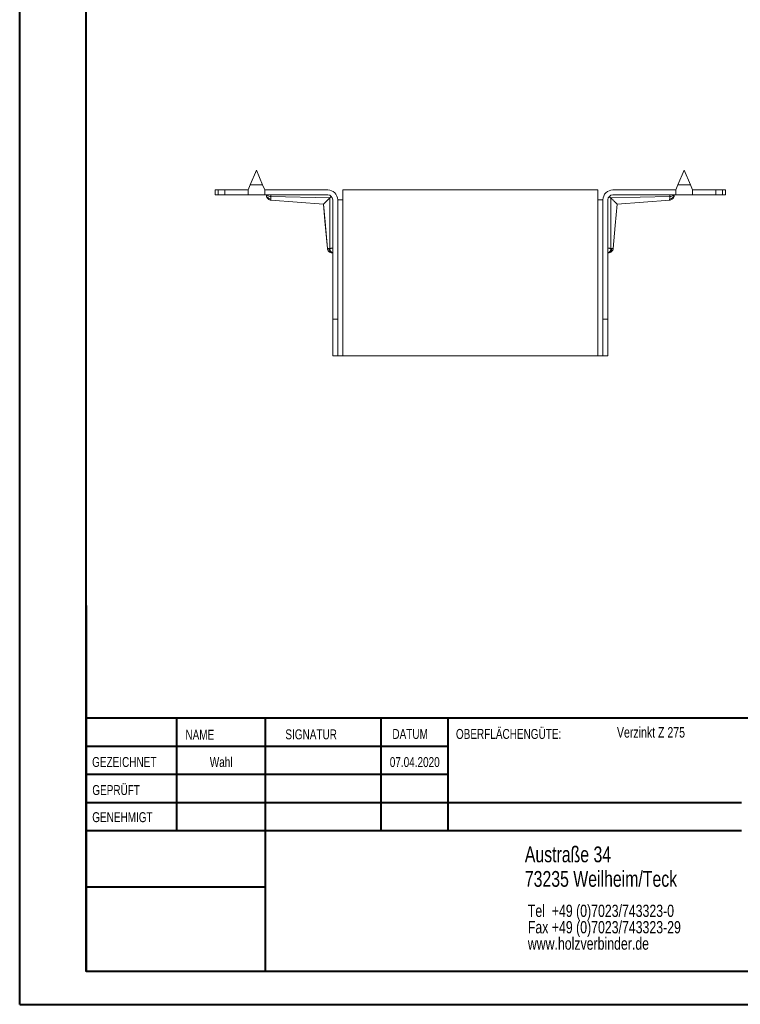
# Model space of a CAD drawing. Header units: millimetres. Extents: x 0 to 210, y 0 to 297.
# Tile 1 of 9: x 0 to 109, y 0 to 149. Entities that reach past the tile are written whole.
import ezdxf

# ---------------------------------------------------------------- set-up
doc = ezdxf.new("R2010")
doc.units = ezdxf.units.MM
doc.styles.add('SLDTEXTSTYLE0', font='TXT', dxfattribs={"width": 0.75})

# ---------------------------------------------------------------- blocks, each defined once
blk = doc.blocks.new('SW_NOTE_0')
at = {"color": 0, "linetype": 'Continuous', "lineweight": 0, "char_height": 1.8521, "attachment_point": 1, "style": 'SLDTEXTSTYLE0'}
for s, insert in [('Tel  +49 (0)7023/743323-0', (0, 2.39)), ('Fax +49 (0)7023/743323-29', (0, -0.08)), ('www.holzverbinder.de', (0, -2.55))]:
    blk.add_mtext(s, dxfattribs=dict(at, insert=insert))

msp = doc.modelspace()

# ---------------------------------------------------------------- linework, layer by layer
at = {"color": 7, "linetype": 'Continuous', "lineweight": 40}
for p, q in [((0.08, 0.21), (0.08, 297.21)), ((10.08, 5.21), (10.08, 292.21)), ((10.11, 60.37), (10.11, 5.12)), ((205.08, 43.37), (10.11, 43.37)), ((23.71, 43.37), (23.71, 26.37)), ((37.1, 43.37), (37.1, 5.12)), ((54.51, 43.37), (54.51, 26.37)), ((64.71, 26.37), (64.71, 43.37)), ((64.71, 39.1), (10.11, 39.1)), ((64.71, 34.87), (10.11, 34.87)), ((108.91, 30.62), (10.11, 30.62)), ((108.91, 26.37), (10.11, 26.37)), ((37.1, 17.87), (10.11, 17.87)), ((10.11, 13.71), (10.08, 13.71)), ((10.11, 9.46), (10.08, 9.46)), ((10.08, 5.21), (205.08, 5.21)), ((0.08, 0.21), (210.08, 0.21))]:
    msp.add_line(p, q, dxfattribs=at)
at = {"color": 7, "linetype": 'Continuous', "lineweight": 15}
for p, q in [((34.84, 123.79), (35.78, 126.04)), ((36.71, 123.79), (35.78, 126.04)), ((99.34, 123.79), (100.28, 126.04)), ((100.28, 126.04), (101.21, 123.79)), ((34.84, 123.79), (34.53, 123.04)), ((36.71, 123.79), (34.84, 123.79)), ((37.02, 123.04), (36.71, 123.79)), ((99.34, 123.79), (99.03, 123.04)), ((101.21, 123.79), (99.34, 123.79)), ((101.52, 123.04), (101.21, 123.79)), ((29.53, 123.04), (29.53, 122.29)), ((29.53, 123.04), (30.03, 123.04)), ((29.53, 122.29), (29.53, 123.04)), ((30.03, 122.29), (29.53, 122.29)), ((30.03, 123.04), (30.03, 122.29)), ((30.03, 123.04), (31.03, 123.04)), ((31.03, 122.29), (30.03, 122.29)), ((31.03, 123.04), (34.53, 123.04)), ((31.03, 123.04), (31.03, 122.29)), ((34.53, 122.29), (31.03, 122.29)), ((34.53, 122.29), (34.53, 123.04)), ((34.53, 123.04), (34.53, 122.29)), ((34.53, 123.04), (34.53, 123.04)), ((37.02, 122.29), (34.53, 122.29)), ((34.53, 122.29), (34.53, 122.29)), ((37.02, 122.29), (37.02, 123.04)), ((37.02, 123.04), (37.03, 123.04)), ((37.03, 122.29), (37.02, 122.29)), ((37.03, 123.04), (37.03, 122.29)), ((46.53, 123.04), (37.03, 123.04)), ((37.03, 122.29), (46.53, 122.29)), ((37.96, 122.06), (37.96, 122.29)), ((46.86, 121.86), (37.96, 122.06)), ((46.82, 114.23), (46.83, 121.83)), ((87.28, 123.04), (48.78, 123.04)), ((48.78, 123.04), (48.78, 121.54)), ((87.28, 121.54), (87.28, 123.04)), ((98.09, 122.06), (89.19, 121.86)), ((89.22, 121.83), (89.23, 114.23)), ((99.03, 123.04), (89.53, 123.04)), ((89.53, 122.29), (99.03, 122.29)), ((98.09, 122.29), (98.09, 122.06)), ((99.03, 122.29), (99.03, 123.04)), ((99.03, 123.04), (99.03, 122.29)), ((99.03, 123.04), (99.03, 123.04)), ((101.52, 122.29), (99.03, 122.29)), ((99.03, 122.29), (99.03, 122.29)), ((101.52, 122.29), (101.52, 123.04)), ((101.52, 123.04), (101.53, 123.04)), ((101.53, 122.29), (101.52, 122.29)), ((101.53, 123.04), (105.03, 123.04)), ((101.53, 123.04), (101.53, 122.29)), ((105.03, 122.29), (101.53, 122.29)), ((105.03, 122.29), (105.03, 123.04)), ((105.03, 123.04), (106.03, 123.04)), ((106.03, 122.29), (105.03, 122.29)), ((106.03, 122.29), (106.03, 123.04)), ((106.03, 123.04), (106.53, 123.04)), ((106.53, 122.29), (106.03, 122.29)), ((106.53, 122.29), (106.53, 123.04)), ((106.53, 123.04), (106.53, 122.29)), ((37.96, 121.49), (45.89, 120.9)), ((37.96, 121.49), (45.89, 120.9)), ((47.28, 103.54), (47.28, 121.54)), ((48.03, 121.54), (48.03, 103.54)), ((48.78, 121.54), (48.03, 121.54)), ((48.78, 121.54), (48.78, 98.04)), ((87.28, 98.04), (87.28, 121.54)), ((88.03, 121.54), (87.28, 121.54)), ((88.03, 103.54), (88.03, 121.54)), ((88.78, 121.54), (88.78, 103.54)), ((90.16, 120.9), (98.09, 121.49)), ((90.16, 120.9), (98.09, 121.49)), ((90.16, 120.9), (98.09, 121.49)), ((90.16, 120.9), (98.09, 121.49)), ((47.17, 113.57), (47.28, 113.54)), ((88.78, 113.54), (88.88, 113.57)), ((47.28, 103.54), (48.03, 103.54)), ((47.28, 98.04), (47.28, 103.54)), ((48.03, 103.54), (48.03, 98.04)), ((88.03, 103.54), (88.78, 103.54)), ((88.03, 98.04), (88.03, 103.54)), ((88.78, 103.54), (88.78, 98.04)), ((48.03, 98.04), (47.28, 98.04)), ((48.78, 98.04), (48.03, 98.04)), ((87.28, 98.04), (48.78, 98.04)), ((88.03, 98.04), (87.28, 98.04)), ((88.78, 98.04), (88.03, 98.04))]:
    msp.add_line(p, q, dxfattribs=at)
at = {"color": 7, "linetype": 'Continuous', "lineweight": 0}
for p, q in [((64.71, 39.12), (10.11, 39.12)), ((23.71, 5.21), (23.71, 5.12)), ((54.51, 5.21), (54.51, 5.12))]:
    msp.add_line(p, q, dxfattribs=at)
at = {"color": 7, "linetype": 'Continuous', "lineweight": 15, "flags": 128}
for points in [[(45.89, 120.9), (46.13, 118.21), (46.47, 114.23)], [(45.89, 120.9), (46.11, 118.39), (46.47, 114.23)], [(45.89, 120.9), (46.11, 118.39), (46.47, 114.23)], [(45.89, 120.9), (46.11, 118.39), (46.47, 114.23)], [(89.58, 114.23), (89.88, 117.67), (90.16, 120.9)], [(89.58, 114.23), (89.88, 117.67), (90.16, 120.9)]]:
    msp.add_lwpolyline(points, dxfattribs=at)
at = {"color": 7, "linetype": 'Continuous', "lineweight": 15}
for centre, radius, start, end in [((46.53, 121.54), 1.5, 0, 90), ((46.53, 121.54), 0.75, 0, 90), ((89.53, 121.54), 1.5, 90, 180), ((89.53, 121.54), 0.75, 90, 180)]:
    msp.add_arc(centre, radius, start, end, dxfattribs=at)
for points, knots in [([(37.97, 121.67), (37.86, 121.68), (37.65, 121.73), (37.43, 121.9), (37.3, 122.09), (37.28, 122.23), (37.28, 122.29)], [0, 0, 0, 0, 0.285714, 0.571429, 0.785714, 1, 1, 1, 1]), ([(37.28, 122.29), (37.28, 122.28), (37.28, 122.26), (37.28, 122.25), (37.28, 122.24), (37.28, 122.24), (37.28, 122.24), (37.28, 122.24)], [-0.06911687, -0.06911687, -0.06911687, -0.06911687, -0.0529901, -0.04761451, -0.04223893, -0.03686334, -0.03149221, -0.03149221, -0.03149221, -0.03149221]), ([(37.29, 122.18), (37.29, 122.13), (37.3, 122.04), (37.32, 121.99), (37.33, 121.97)], [0, 0, 0, 0, 0.4735653, 1, 1, 1, 1]), ([(37.96, 122.06), (37.85, 122.06), (37.65, 122.09), (37.43, 122.18), (37.34, 122.26), (37.32, 122.29)], [0, 0, 0, 0, 0.2857143, 0.5714286, 0.7743369, 0.7743369, 0.7743369, 0.7743369]), ([(37.33, 121.97), (37.36, 121.9), (37.42, 121.78), (37.57, 121.63), (37.76, 121.52), (37.9, 121.5), (37.97, 121.49)], [0, 0, 0, 0, 0.250004, 0.500005, 0.74997, 1, 1, 1, 1]), ([(37.97, 121.67), (37.97, 121.71), (37.96, 121.83), (37.96, 121.97), (37.96, 122.06)], [-0.03148795, -0.03148795, -0.03148795, -0.03148795, -0.0179513, 0.00000001, 0.00000001, 0.00000001, 0.00000001]), ([(45.89, 120.9), (45.89, 120.9), (45.89, 120.9), (45.9, 120.9), (45.91, 120.91), (45.93, 120.93), (45.96, 120.96), (46, 121), (46.06, 121.06), (46.13, 121.13), (46.2, 121.2), (46.29, 121.29), (46.39, 121.39), (46.52, 121.51), (46.66, 121.66), (46.78, 121.77), (46.83, 121.83)], [0, 0, 0, 0, 0.005029, 0.058047, 0.111457, 0.166063, 0.221061, 0.273816, 0.380697, 0.43485, 0.515059, 0.595904, 0.678452, 0.761479, 0.880257, 1, 1, 1, 1]), ([(89.22, 121.83), (89.27, 121.78), (89.37, 121.68), (89.51, 121.54), (89.64, 121.4), (89.77, 121.28), (89.87, 121.18), (89.95, 121.1), (90, 121.05), (90.04, 121.01), (90.08, 120.97), (90.12, 120.94), (90.14, 120.91), (90.15, 120.9), (90.15, 120.9), (90.16, 120.9)], [0, 0, 0, 0, 0.10329, 0.206049, 0.309494, 0.415568, 0.522816, 0.581972, 0.641426, 0.701924, 0.762837, 0.822015, 0.881674, 0.942952, 1, 1, 1, 1]), ([(98.08, 121.67), (98.19, 121.68), (98.4, 121.73), (98.62, 121.9), (98.75, 122.09), (98.78, 122.23), (98.78, 122.29)], [0, 0, 0, 0, 0.285714, 0.571429, 0.785714, 1, 1, 1, 1]), ([(98.09, 122.06), (98.09, 121.97), (98.09, 121.83), (98.09, 121.71), (98.08, 121.67)], [-0.03148795, -0.03148795, -0.03148795, -0.03148795, -0.01353664, 0.00000001, 0.00000001, 0.00000001, 0.00000001]), ([(98.08, 121.49), (98.15, 121.5), (98.29, 121.52), (98.48, 121.63), (98.63, 121.78), (98.69, 121.9), (98.72, 121.97)], [0, 0, 0, 0, 0.25003, 0.499995, 0.749996, 1, 1, 1, 1]), ([(98.73, 122.29), (98.71, 122.26), (98.62, 122.18), (98.4, 122.09), (98.2, 122.06), (98.09, 122.06)], [0, 0, 0, 0, 0.202908, 0.4886223, 0.7743366, 0.7743366, 0.7743366, 0.7743366]), ([(98.72, 121.97), (98.73, 121.99), (98.75, 122.03), (98.76, 122.11), (98.77, 122.19), (98.77, 122.24), (98.77, 122.26)], [0, 0, 0, 0, 0.277356, 0.540195, 0.790259, 1, 1, 1, 1]), ([(98.72, 121.97), (98.73, 121.99), (98.75, 122.04), (98.76, 122.13), (98.76, 122.18)], [0, 0, 0, 0, 0.526435, 1, 1, 1, 1]), ([(98.78, 122.27), (98.78, 122.26), (98.78, 122.24), (98.78, 122.23), (98.78, 122.24), (98.78, 122.24)], [0, 0, 0, 0, 0.276856, 0.999825, 1, 1, 1, 1]), ([(37.97, 121.49), (37.97, 121.5), (37.97, 121.52), (37.97, 121.62), (37.97, 121.67)], [0, 0, 0, 0, 0.499758, 1, 1, 1, 1]), ([(98.08, 121.67), (98.08, 121.62), (98.08, 121.52), (98.08, 121.5), (98.08, 121.49)], [0, 0, 0, 0, 0.500187, 1, 1, 1, 1]), ([(46.67, 114.23), (46.62, 114.23), (46.51, 114.23), (46.45, 114.23), (46.47, 114.23), (46.47, 114.23)], [0, 0, 0, 0, 0.488719, 0.999555, 1, 1, 1, 1]), ([(46.47, 114.23), (46.48, 114.14), (46.52, 113.95), (46.7, 113.73), (46.93, 113.57), (47.12, 113.55), (47.21, 113.54)], [0, 0, 0, 0, 0.250027, 0.500017, 0.750011, 1, 1, 1, 1]), ([(46.82, 114.23), (46.81, 114.23), (46.79, 114.23), (46.75, 114.23), (46.71, 114.23), (46.69, 114.23), (46.67, 114.23)], [0, 0, 0, 0, 0.165455, 0.391316, 0.695883, 1, 1, 1, 1]), ([(46.67, 114.23), (46.69, 114.14), (46.72, 113.95), (46.86, 113.73), (47.02, 113.59), (47.13, 113.57), (47.17, 113.57)], [0, 0, 0, 0, 0.2846837, 0.5693622, 0.854037, 1, 1, 1, 1]), ([(47.28, 114.24), (47.22, 114.24), (47.17, 114.24), (47.06, 114.24), (47.02, 114.23), (46.94, 114.23), (46.91, 114.23), (46.86, 114.23), (46.84, 114.23), (46.82, 114.23)], [-0.126791, -0.126791, -0.126791, -0.126791, -0.0817802, -0.0817802, -0.0412071, -0.0412071, -0.0158489, -0.0158489, 0, 0, 0, 0]), ([(46.82, 114.23), (46.83, 114.04), (46.94, 113.72), (47.17, 113.57), (47.28, 113.55)], [0, 0, 0, 0, 0.5, 0.9184242, 0.9184242, 0.9184242, 0.9184242]), ([(47.21, 113.54), (47.21, 113.54), (47.21, 113.54), (47.22, 113.54), (47.25, 113.54), (47.26, 113.54)], [0, 0, 0, 0, 0.000601, 0.621269, 1, 1, 1, 1]), ([(89.23, 114.23), (89.21, 114.23), (89.19, 114.23), (89.14, 114.23), (89.11, 114.23), (89.03, 114.23), (88.99, 114.24), (88.88, 114.24), (88.83, 114.24), (88.78, 114.24)], [-0.126791, -0.126791, -0.126791, -0.126791, -0.1109421, -0.1109421, -0.0855839, -0.0855839, -0.0450108, -0.0450108, 0, 0, 0, 0]), ([(88.78, 113.55), (88.88, 113.57), (89.11, 113.72), (89.22, 114.04), (89.23, 114.23)], [0, 0, 0, 0, 0.4184242, 0.9184242, 0.9184242, 0.9184242, 0.9184242]), ([(88.79, 113.54), (88.8, 113.54), (88.83, 113.54), (88.84, 113.54), (88.84, 113.54), (88.84, 113.54)], [0, 0, 0, 0, 0.374918, 0.999409, 1, 1, 1, 1]), ([(88.84, 113.54), (88.93, 113.55), (89.12, 113.57), (89.35, 113.73), (89.53, 113.95), (89.57, 114.14), (89.58, 114.23)], [0, 0, 0, 0, 0.249989, 0.499983, 0.749973, 1, 1, 1, 1]), ([(88.84, 113.54), (88.93, 113.55), (89.12, 113.57), (89.35, 113.73), (89.53, 113.95), (89.57, 114.14), (89.58, 114.23)], [0, 0, 0, 0, 0.249982, 0.499974, 0.749966, 1, 1, 1, 1]), ([(88.88, 113.57), (88.92, 113.57), (89.03, 113.59), (89.19, 113.73), (89.33, 113.95), (89.36, 114.14), (89.38, 114.23)], [0, 0, 0, 0, 0.145963, 0.430638, 0.715316, 1, 1, 1, 1]), ([(89.38, 114.23), (89.36, 114.23), (89.34, 114.23), (89.29, 114.23), (89.25, 114.23), (89.23, 114.23)], [0, 0, 0, 0, 0.279852, 0.608705, 1, 1, 1, 1]), ([(89.58, 114.23), (89.58, 114.23), (89.6, 114.23), (89.54, 114.23), (89.43, 114.23), (89.38, 114.23)], [0, 0, 0, 0, 0.000445, 0.511282, 1, 1, 1, 1])]:
    msp.add_open_spline(points, degree=3, knots=knots, dxfattribs=at)
for points in [[(46.86, 121.86), (46.85, 121.85), (46.84, 121.84), (46.83, 121.83)], [(47.06, 122.07), (46.99, 122), (46.93, 121.93), (46.86, 121.86)], [(89.19, 121.86), (89.12, 121.93), (89.06, 122), (88.99, 122.07)], [(89.22, 121.83), (89.21, 121.84), (89.2, 121.85), (89.19, 121.86)]]:
    msp.add_open_spline(points, degree=3, dxfattribs=at)

# ---------------------------------------------------------------- block references
at = {"color": 7, "linetype": 'Continuous', "lineweight": 0}
msp.add_blockref('SW_NOTE_0', (76.7, 12.85), dxfattribs=at)

# ---------------------------------------------------------------- texts
at = {"color": 7, "linetype": 'Continuous', "lineweight": 0, "style": 'SLDTEXTSTYLE0'}
for s, insert, char_height, attachment_point in [('NAME', (25.07, 41.62), 1.5, 1), ('SIGNATUR', (40.14, 41.68), 1.5, 1), ('DATUM', (56.28, 41.74), 1.5, 1), ('OBERFLÄCHENGÜTE:', (65.86, 41.74), 1.5, 1), ('Verzinkt Z 275', (90.14, 42.03), 1.5875, 1), ('GEZEICHNET', (11, 37.51), 1.5, 1), ('Wahl', (30.46, 37.5), 1.499, 2), ('07.04.2020', (59.65, 37.5), 1.499, 2), ('GEPRÜFT', (11.03, 33.28), 1.5, 1), ('GENEHMIGT', (11.02, 29.19), 1.5, 1), ('Austraße 34', (76.25, 24.02), 2.3813, 1), ('73235 Weilheim/Teck', (76.25, 20.32), 2.3813, 1)]:
    msp.add_mtext(s, dxfattribs=dict(at, insert=insert, char_height=char_height, attachment_point=attachment_point))

doc.saveas('drawing.dxf')
